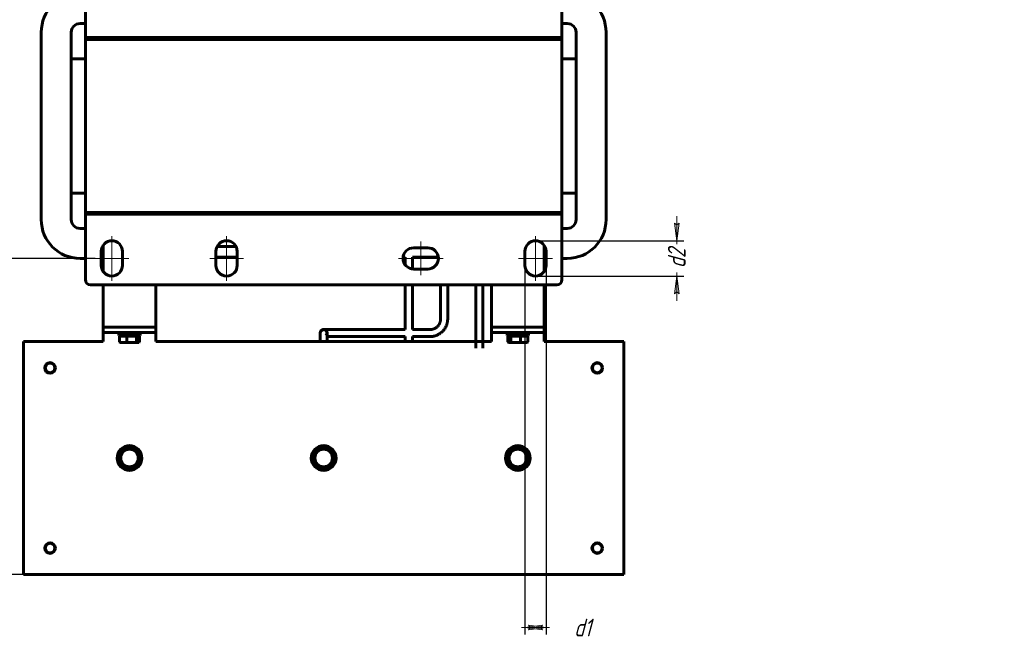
# Model space of a CAD drawing. Header units: millimetres. Extents: x 0 to 420, y 0 to 594.
# Tile 8 of 9: x 141 to 420, y 312 to 488. Entities that reach past the tile are written whole.
import ezdxf

# ---------------------------------------------------------------- set-up
doc = ezdxf.new("R2010")
doc.units = ezdxf.units.MM
for name, pattern in [('K5LT_AXLED', [19.5, 15, -1.5, 1.5, -1.5]), ('K5LT_BASIC', [0]), ('K5LT_THIN', [0])]:
    doc.linetypes.add(name, pattern=pattern)
doc.layers.add('Системный слой', color=7, linetype='Continuous')
doc.styles.add('KDIMTEXTSTYLE', font='GOST_AU.SHX', dxfattribs={"width": 0.96, "oblique": 15, "height": 5})
doc.dimstyles.new('KDIMSTYLE (0.50)', dxfattribs={"dimtxt": 5, "dimasz": 1, "dimexe": 2, "dimexo": 0, "dimgap": 1, "dimtad": 1, "dimlfac": 2, "dimtxsty": 'KDIMTEXTSTYLE', "dimsah": 1, "dimcen": 0, "dimdle": 1, "dimadec": 0, "dimazin": 0, "dimtfac": 0.667, "dimtmove": 0, "dimatfit": 3, "dimfxl": 1, "dimtvp": 1, "dimtolj": 1, "dimtzin": 0, "dimarcsym": 0})

# ---------------------------------------------------------------- blocks, each defined once
blk = doc.blocks.new('U26')
at = {"layer": 'Системный слой', "color": 150, "linetype": 'K5LT_BASIC', "lineweight": 60, "true_color": 0x0080ff}
for p, q in [((279.21, 399.12), (280.03, 399.12)), ((280.03, 399.12), (285.21, 399.12))]:
    blk.add_line(p, q, dxfattribs=at)
blk = doc.blocks.new('U27')
at = {"layer": 'Системный слой', "color": 150, "linetype": 'K5LT_BASIC', "lineweight": 60, "true_color": 0x0080ff}
for p, q in [((274.71, 401.42), (276.21, 401.42)), ((288.21, 401.42), (289.71, 401.42))]:
    blk.add_line(p, q, dxfattribs=at)
blk = doc.blocks.new('U28')
at = {"layer": 'Системный слой', "color": 150, "linetype": 'K5LT_BASIC', "lineweight": 60, "true_color": 0x0080ff}
for p, q in [((289.71, 417.26), (289.71, 424.58)), ((289.71, 401.42), (289.71, 413.42))]:
    blk.add_line(p, q, dxfattribs=at)
blk = doc.blocks.new('U29')
at = {"layer": 'Системный слой', "color": 150, "linetype": 'K5LT_BASIC', "lineweight": 60, "true_color": 0x0080ff}
for p, q in [((243.71, 483.42), (243.71, 482.92)), ((243.71, 433.92), (243.71, 433.42))]:
    blk.add_line(p, q, dxfattribs=at)
blk = doc.blocks.new('U30')
at = {"layer": 'Системный слой', "color": 150, "linetype": 'K5LT_BASIC', "lineweight": 60, "true_color": 0x0080ff}
for p, q in [((210.71, 482.92), (210.71, 483.42)), ((210.71, 433.42), (210.71, 433.92))]:
    blk.add_line(p, q, dxfattribs=at)
blk = doc.blocks.new('U31')
at = {"layer": 'Системный слой', "color": 150, "linetype": 'K5LT_BASIC', "lineweight": 60, "true_color": 0x0080ff}
for p, q in [((252.21, 483.42), (252.21, 482.92)), ((252.21, 433.92), (252.21, 433.42))]:
    blk.add_line(p, q, dxfattribs=at)
blk = doc.blocks.new('U32')
at = {"layer": 'Системный слой', "color": 150, "linetype": 'K5LT_BASIC', "lineweight": 60, "true_color": 0x0080ff}
for p, q in [((202.21, 482.92), (202.21, 483.42)), ((202.21, 433.42), (202.21, 433.92))]:
    blk.add_line(p, q, dxfattribs=at)
blk = doc.blocks.new('U33')
at = {"layer": 'Системный слой', "color": 150, "linetype": 'K5LT_BASIC', "lineweight": 60, "true_color": 0x0080ff}
for p, q in [((184.71, 433.42), (214.71, 433.42)), ((239.71, 433.42), (269.71, 433.42))]:
    blk.add_line(p, q, dxfattribs=at)
blk = doc.blocks.new('U34')
at = {"layer": 'Системный слой', "color": 150, "linetype": 'K5LT_BASIC', "lineweight": 60, "true_color": 0x0080ff}
for p, q in [((214.71, 483.42), (184.71, 483.42)), ((269.71, 483.42), (239.71, 483.42))]:
    blk.add_line(p, q, dxfattribs=at)
blk = doc.blocks.new('U36')
at = {"layer": 'Системный слой', "color": 150, "linetype": 'K5LT_BASIC', "lineweight": 60, "true_color": 0x0080ff}
for p, q in [((265.71, 482.92), (265.71, 483.42)), ((265.71, 433.42), (265.71, 433.92))]:
    blk.add_line(p, q, dxfattribs=at)
blk = doc.blocks.new('U37')
at = {"layer": 'Системный слой', "color": 150, "linetype": 'K5LT_BASIC', "lineweight": 60, "true_color": 0x0080ff}
for p, q in [((290.21, 420.92), (289.71, 420.92)), ((296.21, 420.92), (294.71, 420.92))]:
    blk.add_line(p, q, dxfattribs=at)
blk = doc.blocks.new('U38')
at = {"layer": 'Системный слой', "color": 150, "linetype": 'K5LT_BASIC', "lineweight": 60, "true_color": 0x0080ff}
for p, q in [((257.21, 482.92), (257.21, 483.42)), ((257.21, 433.42), (257.21, 433.92))]:
    blk.add_line(p, q, dxfattribs=at)
blk = doc.blocks.new('U39')
at = {"layer": 'Системный слой', "color": 150, "linetype": 'K5LT_BASIC', "lineweight": 60, "true_color": 0x0080ff}
for p, q in [((252.83, 433.42), (252.83, 433.92)), ((196.71, 421.26), (202.71, 421.26))]:
    blk.add_line(p, q, dxfattribs=at)
blk = doc.blocks.new('U40')
at = {"layer": 'Системный слой', "color": 150, "linetype": 'K5LT_BASIC', "lineweight": 60, "true_color": 0x0080ff}
for p, q in [((174.68, 397.13), (174.61, 397.12)), ((174.74, 397.14), (174.68, 397.13)), ((174.81, 397.16), (174.74, 397.14)), ((174.87, 397.19), (174.81, 397.16)), ((174.94, 397.22), (174.87, 397.19)), ((175.01, 397.26), (174.94, 397.22))]:
    blk.add_line(p, q, dxfattribs=at)
blk = doc.blocks.new('U41')
at = {"layer": 'Системный слой', "color": 150, "linetype": 'K5LT_BASIC', "lineweight": 60, "true_color": 0x0080ff}
for p, q in [((279.47, 397.22), (279.41, 397.26)), ((279.54, 397.19), (279.47, 397.22)), ((279.61, 397.16), (279.54, 397.19)), ((279.67, 397.14), (279.61, 397.16)), ((279.74, 397.13), (279.67, 397.14)), ((279.8, 397.12), (279.74, 397.13))]:
    blk.add_line(p, q, dxfattribs=at)
blk = doc.blocks.new('U42')
at = {"layer": 'Системный слой', "color": 150, "linetype": 'K5LT_BASIC', "lineweight": 60, "true_color": 0x0080ff}
for p, q in [((174.38, 399.12), (169.21, 399.12)), ((175.21, 399.12), (174.38, 399.12))]:
    blk.add_line(p, q, dxfattribs=at)
blk = doc.blocks.new('U43')
at = {"layer": 'Системный слой', "color": 150, "linetype": 'K5LT_BASIC', "lineweight": 60, "true_color": 0x0080ff}
for p, q in [((227.21, 400.78), (227.21, 400.78)), ((227.21, 400.78), (227.21, 400.78)), ((227.21, 400.78), (227.21, 400.78)), ((227.21, 400.78), (227.21, 400.78)), ((227.21, 400.78), (227.21, 400.78)), ((227.21, 400.78), (227.21, 400.78)), ((227.21, 400.78), (227.21, 400.78)), ((227.21, 400.78), (227.21, 400.78)), ((227.21, 400.78), (227.21, 400.78)), ((227.21, 400.78), (227.21, 400.78)), ((227.21, 400.78), (227.21, 400.78)), ((227.21, 400.78), (227.21, 400.78)), ((227.21, 400.78), (227.21, 400.78)), ((227.21, 400.78), (227.22, 400.78)), ((227.22, 400.78), (227.23, 400.78)), ((227.23, 400.78), (227.25, 400.78)), ((227.25, 400.78), (227.29, 400.78)), ((227.29, 400.78), (227.38, 400.76)), ((227.38, 400.76), (227.54, 400.72)), ((227.54, 400.72), (227.83, 400.55)), ((227.83, 400.55), (228.14, 400.13)), ((228.14, 400.13), (228.21, 399.78))]:
    blk.add_line(p, q, dxfattribs=at)
blk = doc.blocks.new('U44')
at = {"layer": 'Системный слой', "color": 150, "linetype": 'K5LT_BASIC', "lineweight": 60, "true_color": 0x0080ff}
for p, q in [((227.21, 400.78), (227.21, 400.78)), ((227.21, 400.78), (227.21, 400.78)), ((227.21, 400.78), (227.21, 400.78)), ((227.21, 400.78), (227.21, 400.78)), ((227.21, 400.78), (227.21, 400.78)), ((227.21, 400.78), (227.21, 400.78)), ((227.21, 400.78), (227.21, 400.78)), ((227.21, 400.78), (227.21, 400.78)), ((227.21, 400.78), (227.21, 400.78)), ((227.21, 400.78), (227.21, 400.78)), ((227.21, 400.78), (227.21, 400.78)), ((227.21, 400.78), (227.22, 400.78)), ((227.22, 400.78), (227.22, 400.78)), ((227.22, 400.78), (227.23, 400.78)), ((227.23, 400.78), (227.25, 400.78)), ((227.25, 400.78), (227.27, 400.78)), ((227.27, 400.78), (227.27, 400.78)), ((227.27, 400.78), (227.27, 400.78)), ((227.27, 400.78), (227.27, 400.78)), ((227.27, 400.78), (227.27, 400.78)), ((227.27, 400.78), (227.27, 400.78)), ((227.27, 400.78), (227.27, 400.78)), ((227.27, 400.78), (227.27, 400.78)), ((227.27, 400.78), (227.28, 400.78)), ((227.28, 400.78), (227.28, 400.78)), ((227.28, 400.78), (227.28, 400.78)), ((227.28, 400.78), (227.29, 400.78)), ((227.29, 400.78), (227.31, 400.77)), ((227.31, 400.77), (227.35, 400.77)), ((227.35, 400.77), (227.43, 400.75)), ((227.43, 400.75), (227.58, 400.7)), ((227.58, 400.7), (227.84, 400.53)), ((227.84, 400.53), (228.18, 400.01)), ((228.05, 399.26), (227.9, 399.08)), ((228.18, 400.01), (228.05, 399.26))]:
    blk.add_line(p, q, dxfattribs=at)
blk = doc.blocks.new('U45')
at = {"layer": 'Системный слой', "color": 150, "linetype": 'K5LT_BASIC', "lineweight": 60, "true_color": 0x0080ff}
for p, q in [((262.33, 413.23), (262.33, 413.42)), ((262.33, 409.7), (262.33, 413.23)), ((262.33, 407.93), (262.33, 409.7)), ((262.33, 407.05), (262.33, 407.93)), ((262.33, 406.61), (262.33, 407.05)), ((262.33, 406.39), (262.33, 406.61)), ((262.33, 406.28), (262.33, 406.39)), ((262.33, 406.22), (262.33, 406.28)), ((262.33, 406.2), (262.33, 406.22)), ((262.33, 405.96), (262.33, 406.2)), ((262.33, 405.84), (262.33, 405.96)), ((262.33, 405.78), (262.33, 405.84)), ((262.33, 405.75), (262.33, 405.78)), ((262.33, 405.74), (262.33, 405.75)), ((262.33, 405.73), (262.33, 405.74)), ((262.33, 405.67), (262.33, 405.73)), ((262.33, 405.49), (262.33, 405.67)), ((262.33, 405.39), (262.33, 405.49)), ((262.33, 405.35), (262.33, 405.39)), ((262.33, 405.32), (262.33, 405.35)), ((262.33, 405.31), (262.33, 405.32)), ((262.33, 405.3), (262.33, 405.31)), ((262.33, 405.29), (262.33, 405.3)), ((262.33, 405.3), (262.33, 405.3)), ((262.33, 405.3), (262.33, 405.3)), ((262.33, 405.28), (262.33, 405.29)), ((262.33, 405.25), (262.33, 405.28)), ((262.33, 405.28), (262.33, 405.28)), ((262.33, 405.28), (262.33, 405.28)), ((262.33, 405.21), (262.33, 405.25)), ((262.33, 405.18), (262.33, 405.21)), ((262.33, 405.17), (262.33, 405.18)), ((262.33, 405.16), (262.33, 405.17)), ((262.33, 405.13), (262.33, 405.16)), ((262.33, 404.93), (262.33, 405.13)), ((262.33, 404.83), (262.33, 404.93)), ((262.33, 404.78), (262.33, 404.83)), ((262.33, 404.75), (262.33, 404.78)), ((262.33, 404.74), (262.33, 404.75)), ((262.33, 404.67), (262.33, 404.74)), ((262.33, 404.74), (262.33, 404.74)), ((262.33, 404.47), (262.33, 404.67)), ((262.33, 404.33), (262.33, 404.47)), ((261.82, 401.59), (261.92, 401.8)), ((261.92, 401.8), (261.93, 401.81)), ((261.93, 401.81), (261.94, 401.83)), ((261.94, 401.83), (261.96, 401.88)), ((261.96, 401.88), (261.99, 401.97)), ((261.99, 401.97), (262.06, 402.15)), ((262.06, 402.15), (262.11, 402.31)), ((262.11, 402.32), (262.12, 402.34)), ((262.11, 402.31), (262.11, 402.32)), ((262.12, 402.34), (262.13, 402.39)), ((262.13, 402.39), (262.16, 402.48)), ((262.16, 402.48), (262.2, 402.66)), ((262.2, 402.66), (262.24, 402.88)), ((262.24, 402.88), (262.25, 402.89)), ((262.25, 402.92), (262.26, 402.97)), ((262.25, 402.89), (262.25, 402.92)), ((262.26, 402.97), (262.28, 403.07)), ((262.28, 403.07), (262.3, 403.27)), ((262.3, 403.27), (262.32, 403.53)), ((262.32, 403.54), (262.33, 403.55)), ((262.32, 403.53), (262.32, 403.54)), ((262.33, 404.26), (262.33, 404.33)), ((262.33, 404.22), (262.33, 404.26)), ((262.33, 404.21), (262.33, 404.22)), ((262.33, 404.2), (262.33, 404.21)), ((262.33, 404.13), (262.33, 404.2)), ((262.33, 403.97), (262.33, 404.13)), ((262.33, 403.89), (262.33, 403.97)), ((262.33, 403.84), (262.33, 403.89)), ((262.33, 403.82), (262.33, 403.84)), ((262.33, 403.67), (262.33, 403.82)), ((262.33, 403.59), (262.33, 403.67)), ((262.33, 403.55), (262.33, 403.59)), ((257.85, 398.81), (257.99, 398.83)), ((257.99, 398.83), (258.15, 398.85)), ((258.15, 398.85), (258.16, 398.86)), ((258.16, 398.86), (258.19, 398.86)), ((258.19, 398.86), (258.23, 398.87)), ((258.23, 398.87), (258.32, 398.88)), ((258.32, 398.88), (258.49, 398.92)), ((258.49, 398.92), (258.78, 399)), ((258.78, 399), (258.8, 399)), ((258.8, 399), (258.82, 399.01)), ((258.82, 399.01), (258.87, 399.03)), ((258.87, 399.03), (258.96, 399.06)), ((258.96, 399.06), (259.15, 399.12)), ((259.15, 399.12), (259.31, 399.19)), ((259.31, 399.19), (259.32, 399.2)), ((259.32, 399.2), (259.34, 399.2)), ((259.34, 399.2), (259.38, 399.22)), ((259.38, 399.22), (259.47, 399.26)), ((259.47, 399.26), (259.62, 399.34)), ((259.62, 399.34), (259.79, 399.43)), ((259.79, 399.43), (259.8, 399.43)), ((259.8, 399.43), (259.82, 399.45)), ((259.82, 399.45), (259.86, 399.47)), ((259.86, 399.47), (259.95, 399.52)), ((259.95, 399.52), (260.11, 399.63)), ((260.11, 399.63), (260.34, 399.79)), ((260.34, 399.79), (260.35, 399.79)), ((260.35, 399.79), (260.37, 399.81)), ((260.37, 399.81), (260.41, 399.84)), ((260.41, 399.84), (260.49, 399.91)), ((260.49, 399.91), (260.66, 400.05)), ((260.66, 400.05), (260.83, 400.21)), ((260.83, 400.21), (260.84, 400.22)), ((260.84, 400.22), (260.86, 400.24)), ((260.86, 400.24), (260.9, 400.28)), ((260.9, 400.28), (260.97, 400.35)), ((260.97, 400.35), (261.11, 400.51)), ((261.11, 400.51), (261.26, 400.69)), ((261.26, 400.69), (261.27, 400.7)), ((261.27, 400.7), (261.29, 400.72)), ((261.29, 400.72), (261.32, 400.76)), ((261.32, 400.76), (261.38, 400.85)), ((261.38, 400.85), (261.5, 401.02)), ((261.5, 401.02), (261.63, 401.22)), ((261.63, 401.22), (261.64, 401.24)), ((261.64, 401.24), (261.65, 401.26)), ((261.65, 401.26), (261.68, 401.3)), ((261.68, 401.3), (261.73, 401.4)), ((261.73, 401.4), (261.82, 401.59)), ((228.21, 398.78), (250.33, 398.78)), ((252.33, 398.78), (252.35, 398.78)), ((252.35, 398.78), (252.35, 398.78)), ((252.35, 398.78), (252.36, 398.78)), ((252.36, 398.78), (252.37, 398.78)), ((252.37, 398.78), (252.4, 398.78)), ((252.4, 398.78), (252.43, 398.78)), ((252.43, 398.78), (252.48, 398.78)), ((252.48, 398.78), (252.58, 398.78)), ((252.58, 398.78), (252.79, 398.78)), ((252.79, 398.78), (253.22, 398.78)), ((253.22, 398.78), (253.24, 398.78)), ((253.24, 398.78), (254.12, 398.78)), ((254.12, 398.78), (254.8, 398.78)), ((254.8, 398.78), (255.43, 398.78)), ((255.43, 398.78), (255.49, 398.78)), ((255.49, 398.78), (255.5, 398.78)), ((255.5, 398.78), (255.52, 398.78)), ((255.52, 398.78), (255.55, 398.78)), ((255.55, 398.78), (255.62, 398.78)), ((255.62, 398.78), (255.64, 398.78)), ((255.64, 398.78), (255.65, 398.78)), ((255.65, 398.78), (255.65, 398.78)), ((255.65, 398.78), (255.66, 398.78)), ((255.66, 398.78), (255.68, 398.78)), ((255.68, 398.78), (255.68, 398.78)), ((255.68, 398.78), (255.69, 398.78)), ((255.69, 398.78), (255.69, 398.78)), ((255.69, 398.78), (255.7, 398.78)), ((255.7, 398.78), (255.71, 398.78)), ((255.71, 398.78), (255.72, 398.78)), ((255.72, 398.78), (255.72, 398.78)), ((255.72, 398.78), (255.72, 398.78)), ((255.72, 398.78), (255.73, 398.78)), ((255.73, 398.78), (255.74, 398.78)), ((255.74, 398.78), (255.75, 398.78)), ((255.75, 398.78), (255.75, 398.78)), ((255.75, 398.78), (255.76, 398.78)), ((255.76, 398.78), (255.77, 398.78)), ((255.77, 398.78), (255.78, 398.78)), ((255.78, 398.78), (255.81, 398.78)), ((255.81, 398.78), (255.82, 398.78)), ((255.82, 398.78), (255.83, 398.78)), ((255.83, 398.78), (255.83, 398.78)), ((255.83, 398.78), (255.84, 398.78)), ((255.84, 398.78), (255.86, 398.78)), ((255.86, 398.78), (255.9, 398.78)), ((255.9, 398.78), (255.96, 398.78)), ((255.96, 398.78), (255.97, 398.78)), ((255.97, 398.78), (255.98, 398.78)), ((255.98, 398.78), (255.99, 398.78)), ((255.99, 398.78), (256.03, 398.78)), ((256.03, 398.78), (256.1, 398.78)), ((256.1, 398.78), (256.23, 398.78)), ((256.23, 398.78), (256.24, 398.78)), ((256.24, 398.78), (256.26, 398.78)), ((256.26, 398.78), (256.29, 398.78)), ((256.29, 398.78), (256.36, 398.78)), ((256.36, 398.78), (256.49, 398.78)), ((256.49, 398.78), (256.59, 398.78)), ((256.59, 398.78), (256.71, 398.78)), ((256.71, 398.78), (256.77, 398.78)), ((256.77, 398.78), (256.86, 398.78)), ((256.86, 398.78), (257.01, 398.78)), ((257.01, 398.78), (257.24, 398.78)), ((257.24, 398.78), (257.34, 398.78)), ((257.34, 398.78), (257.35, 398.78)), ((257.35, 398.78), (257.37, 398.78)), ((257.37, 398.78), (257.41, 398.78)), ((257.41, 398.78), (257.49, 398.78)), ((257.49, 398.78), (257.66, 398.79)), ((257.66, 398.79), (257.72, 398.8)), ((257.72, 398.8), (257.73, 398.8)), ((257.73, 398.8), (257.75, 398.8)), ((257.75, 398.8), (257.78, 398.8)), ((257.78, 398.8), (257.85, 398.81))]:
    blk.add_line(p, q, dxfattribs=at)
blk = doc.blocks.new('U46')
at = {"layer": 'Системный слой', "color": 150, "linetype": 'K5LT_BASIC', "lineweight": 60, "true_color": 0x0080ff}
for p, q in [((226.41, 400.36), (226.21, 399.89)), ((226.21, 399.89), (226.21, 399.78)), ((226.74, 400.65), (226.41, 400.36)), ((226.94, 400.74), (226.74, 400.65)), ((227.04, 400.77), (226.94, 400.74)), ((227.1, 400.77), (227.04, 400.77)), ((227.15, 400.78), (227.1, 400.77)), ((227.18, 400.78), (227.15, 400.78)), ((227.19, 400.78), (227.18, 400.78)), ((227.2, 400.78), (227.19, 400.78)), ((227.21, 400.78), (227.2, 400.78)), ((227.2, 400.78), (227.2, 400.78)), ((227.2, 400.78), (227.2, 400.78)), ((227.2, 400.78), (227.2, 400.78)), ((227.2, 400.78), (227.2, 400.78)), ((227.2, 400.78), (227.2, 400.78)), ((227.2, 400.78), (227.2, 400.78)), ((227.2, 400.78), (227.2, 400.78)), ((227.2, 400.78), (227.2, 400.78)), ((227.2, 400.78), (227.2, 400.78)), ((227.2, 400.78), (227.2, 400.78)), ((227.21, 400.78), (227.21, 400.78)), ((227.21, 400.78), (227.21, 400.78)), ((227.21, 400.78), (227.21, 400.78))]:
    blk.add_line(p, q, dxfattribs=at)
blk = doc.blocks.new('U47')
at = {"layer": 'Системный слой', "color": 150, "linetype": 'K5LT_BASIC', "lineweight": 60, "true_color": 0x0080ff}
for p, q in [((226.22, 399.95), (226.21, 399.8)), ((226.21, 399.8), (226.21, 399.78)), ((226.24, 400.02), (226.22, 399.95)), ((226.25, 400.05), (226.24, 400.02)), ((226.26, 400.07), (226.25, 400.05)), ((226.28, 400.13), (226.26, 400.09)), ((226.26, 400.09), (226.26, 400.09)), ((226.26, 400.09), (226.26, 400.09)), ((226.26, 400.09), (226.26, 400.09)), ((226.26, 400.09), (226.26, 400.09)), ((226.26, 400.09), (226.26, 400.09)), ((226.26, 400.09), (226.26, 400.09)), ((226.26, 400.09), (226.26, 400.09)), ((226.26, 400.09), (226.26, 400.08)), ((226.26, 400.08), (226.26, 400.08)), ((226.26, 400.08), (226.26, 400.08)), ((226.26, 400.08), (226.26, 400.08)), ((226.26, 400.08), (226.26, 400.08)), ((226.26, 400.08), (226.26, 400.07)), ((226.59, 400.55), (226.28, 400.13)), ((226.87, 400.72), (226.59, 400.55)), ((227.04, 400.76), (226.87, 400.72)), ((227.12, 400.78), (227.04, 400.76)), ((227.16, 400.78), (227.12, 400.78)), ((227.18, 400.78), (227.16, 400.78)), ((227.19, 400.78), (227.18, 400.78)), ((227.2, 400.78), (227.19, 400.78)), ((227.21, 400.78), (227.2, 400.78)), ((227.2, 400.78), (227.2, 400.78)), ((227.2, 400.78), (227.2, 400.78)), ((227.2, 400.78), (227.2, 400.78)), ((227.2, 400.78), (227.2, 400.78)), ((227.2, 400.78), (227.2, 400.78)), ((227.2, 400.78), (227.2, 400.78)), ((227.2, 400.78), (227.2, 400.78)), ((227.2, 400.78), (227.2, 400.78)), ((227.2, 400.78), (227.2, 400.78)), ((227.21, 400.78), (227.21, 400.78)), ((227.21, 400.78), (227.21, 400.78)), ((227.21, 400.78), (227.21, 400.78))]:
    blk.add_line(p, q, dxfattribs=at)
blk = doc.blocks.new('U48')
at = {"layer": 'Системный слой', "color": 150, "linetype": 'K5LT_BASIC', "lineweight": 60, "true_color": 0x0080ff}
for p, q in [((260.33, 410.45), (260.33, 413.42)), ((260.33, 407.86), (260.33, 410.45)), ((260.33, 406.57), (260.33, 407.86)), ((260.33, 405.93), (260.33, 406.57)), ((260.33, 405.61), (260.33, 405.93)), ((260.33, 405.45), (260.33, 405.61)), ((260.33, 405.37), (260.33, 405.45)), ((260.33, 405.33), (260.33, 405.37)), ((260.33, 405.31), (260.33, 405.33)), ((260.33, 405.3), (260.33, 405.31)), ((260.33, 405.29), (260.33, 405.3)), ((260.33, 405.3), (260.33, 405.3)), ((260.33, 405.28), (260.33, 405.29)), ((260.33, 405.23), (260.33, 405.28)), ((260.33, 405.28), (260.33, 405.28)), ((260.33, 405.28), (260.33, 405.28)), ((260.33, 405.19), (260.33, 405.23)), ((260.33, 405.17), (260.33, 405.19)), ((260.33, 405.16), (260.33, 405.17)), ((260.33, 405.15), (260.33, 405.16)), ((260.33, 405.1), (260.33, 405.15)), ((260.33, 405.15), (260.33, 405.15)), ((260.33, 405.06), (260.33, 405.1)), ((260.33, 405.05), (260.33, 405.06)), ((260.33, 405.04), (260.33, 405.05)), ((260.33, 404.98), (260.33, 405.04)), ((260.33, 404.91), (260.33, 404.98)), ((260.33, 404.8), (260.33, 404.91)), ((260.33, 404.72), (260.33, 404.8)), ((260.33, 404.66), (260.33, 404.72)), ((260.33, 404.53), (260.33, 404.66)), ((260.33, 404.44), (260.33, 404.53)), ((260.33, 404.4), (260.33, 404.44)), ((259.4, 401.61), (259.42, 401.63)), ((259.42, 401.63), (259.47, 401.67)), ((259.47, 401.67), (259.56, 401.77)), ((259.56, 401.77), (259.65, 401.87)), ((259.65, 401.88), (259.66, 401.89)), ((259.65, 401.87), (259.65, 401.88)), ((259.66, 401.89), (259.68, 401.92)), ((259.68, 401.92), (259.72, 401.97)), ((259.72, 401.97), (259.8, 402.07)), ((259.8, 402.07), (259.87, 402.19)), ((259.87, 402.19), (259.88, 402.2)), ((259.88, 402.2), (259.89, 402.21)), ((259.89, 402.21), (259.9, 402.24)), ((259.9, 402.24), (259.94, 402.29)), ((259.94, 402.29), (260, 402.41)), ((260, 402.41), (260.06, 402.54)), ((260.06, 402.54), (260.07, 402.56)), ((260.06, 402.54), (260.06, 402.54)), ((260.07, 402.56), (260.08, 402.59)), ((260.08, 402.59), (260.11, 402.64)), ((260.11, 402.64), (260.15, 402.76)), ((260.15, 402.76), (260.2, 402.88)), ((260.2, 402.9), (260.21, 402.92)), ((260.2, 402.89), (260.2, 402.9)), ((260.2, 402.88), (260.2, 402.89)), ((260.21, 402.92), (260.22, 402.97)), ((260.22, 402.97), (260.25, 403.07)), ((260.25, 403.07), (260.27, 403.14)), ((260.27, 403.16), (260.28, 403.18)), ((260.27, 403.15), (260.27, 403.16)), ((260.27, 403.14), (260.27, 403.15)), ((260.28, 403.18), (260.29, 403.23)), ((260.29, 403.23), (260.3, 403.32)), ((260.3, 403.32), (260.32, 403.44)), ((260.32, 403.53), (260.33, 403.63)), ((260.32, 403.48), (260.32, 403.53)), ((260.32, 403.46), (260.32, 403.48)), ((260.32, 403.45), (260.32, 403.46)), ((260.32, 403.44), (260.32, 403.45)), ((260.33, 404.37), (260.33, 404.4)), ((260.33, 404.36), (260.33, 404.37)), ((260.33, 404.34), (260.33, 404.36)), ((260.33, 404.21), (260.33, 404.34)), ((260.33, 404.1), (260.33, 404.21)), ((260.33, 403.97), (260.33, 404.1)), ((260.33, 403.9), (260.33, 403.97)), ((260.33, 403.87), (260.33, 403.9)), ((260.33, 403.8), (260.33, 403.87)), ((260.33, 403.76), (260.33, 403.8)), ((260.33, 403.73), (260.33, 403.76)), ((260.33, 403.72), (260.33, 403.73)), ((260.33, 403.63), (260.33, 403.72)), ((260.33, 403.72), (260.33, 403.72)), ((227.21, 400.78), (227.21, 400.78)), ((227.21, 400.78), (250.33, 400.78)), ((252.33, 400.78), (255.6, 400.78)), ((255.6, 400.78), (255.6, 400.78)), ((255.6, 400.78), (255.61, 400.78)), ((255.61, 400.78), (255.63, 400.78)), ((255.63, 400.78), (255.67, 400.78)), ((255.67, 400.78), (255.69, 400.78)), ((255.69, 400.78), (255.69, 400.78)), ((255.69, 400.78), (255.7, 400.78)), ((255.7, 400.78), (255.7, 400.78)), ((255.7, 400.78), (255.71, 400.78)), ((255.71, 400.78), (255.71, 400.78)), ((255.71, 400.78), (255.72, 400.78)), ((255.72, 400.78), (255.73, 400.78)), ((255.73, 400.78), (255.73, 400.78)), ((255.73, 400.78), (255.73, 400.78)), ((255.73, 400.78), (255.74, 400.78)), ((255.74, 400.78), (255.76, 400.78)), ((255.76, 400.78), (255.77, 400.78)), ((255.77, 400.78), (255.77, 400.78)), ((255.77, 400.78), (255.77, 400.78)), ((255.77, 400.78), (255.78, 400.78)), ((255.78, 400.78), (255.79, 400.78)), ((255.79, 400.78), (255.82, 400.78)), ((255.82, 400.78), (255.86, 400.78)), ((255.86, 400.78), (255.86, 400.78)), ((255.86, 400.78), (255.86, 400.78)), ((255.86, 400.78), (255.88, 400.78)), ((255.88, 400.78), (255.9, 400.78)), ((255.9, 400.78), (255.95, 400.78)), ((255.95, 400.78), (256.03, 400.78)), ((256.03, 400.78), (256.04, 400.78)), ((256.04, 400.78), (256.05, 400.78)), ((256.05, 400.78), (256.07, 400.78)), ((256.07, 400.78), (256.12, 400.78)), ((256.12, 400.78), (256.21, 400.78)), ((256.21, 400.78), (256.4, 400.78)), ((256.4, 400.78), (256.41, 400.78)), ((256.41, 400.78), (256.44, 400.78)), ((256.44, 400.78), (256.48, 400.78)), ((256.48, 400.78), (256.56, 400.78)), ((256.56, 400.78), (256.66, 400.78)), ((256.66, 400.78), (256.77, 400.78)), ((256.77, 400.78), (256.85, 400.78)), ((256.85, 400.78), (256.98, 400.78)), ((256.98, 400.78), (257.12, 400.78)), ((257.12, 400.78), (257.13, 400.78)), ((257.13, 400.78), (257.15, 400.78)), ((257.15, 400.78), (257.19, 400.78)), ((257.19, 400.78), (257.28, 400.78)), ((257.28, 400.78), (257.43, 400.78)), ((257.43, 400.78), (257.49, 400.78)), ((257.49, 400.78), (257.51, 400.79)), ((257.49, 400.78), (257.49, 400.78)), ((257.51, 400.79), (257.53, 400.79)), ((257.53, 400.79), (257.58, 400.79)), ((257.58, 400.79), (257.68, 400.8)), ((257.68, 400.8), (257.75, 400.81)), ((257.75, 400.81), (257.75, 400.81)), ((257.75, 400.81), (257.77, 400.81)), ((257.77, 400.81), (257.79, 400.81)), ((257.79, 400.81), (257.83, 400.82)), ((257.83, 400.82), (257.92, 400.83)), ((257.92, 400.83), (258.02, 400.86)), ((258.02, 400.86), (258.03, 400.86)), ((258.03, 400.86), (258.04, 400.86)), ((258.04, 400.86), (258.06, 400.87)), ((258.06, 400.87), (258.11, 400.88)), ((258.11, 400.88), (258.2, 400.91)), ((258.2, 400.91), (258.31, 400.94)), ((258.31, 400.94), (258.32, 400.95)), ((258.31, 400.94), (258.31, 400.94)), ((258.32, 400.95), (258.34, 400.96)), ((258.34, 400.96), (258.38, 400.97)), ((258.38, 400.97), (258.46, 401)), ((258.46, 401), (258.5, 401.02)), ((258.5, 401.02), (258.5, 401.02)), ((258.5, 401.02), (258.51, 401.02)), ((258.51, 401.02), (258.53, 401.03)), ((258.53, 401.03), (258.57, 401.05)), ((258.57, 401.05), (258.65, 401.09)), ((258.65, 401.09), (258.79, 401.16)), ((258.79, 401.16), (258.8, 401.17)), ((258.79, 401.16), (258.79, 401.16)), ((258.8, 401.17), (258.83, 401.18)), ((258.83, 401.18), (258.88, 401.21)), ((258.88, 401.21), (258.97, 401.27)), ((258.97, 401.27), (259.08, 401.34)), ((259.08, 401.34), (259.09, 401.35)), ((259.09, 401.35), (259.1, 401.36)), ((259.1, 401.36), (259.12, 401.37)), ((259.12, 401.37), (259.17, 401.41)), ((259.17, 401.41), (259.27, 401.49)), ((259.27, 401.49), (259.38, 401.59)), ((259.38, 401.59), (259.39, 401.6)), ((259.39, 401.6), (259.4, 401.61))]:
    blk.add_line(p, q, dxfattribs=at)
blk = doc.blocks.new('U49')
at = {"layer": 'Системный слой', "color": 150, "linetype": 'K5LT_BASIC', "lineweight": 60, "true_color": 0x0080ff}
for p, q in [((164.71, 401.42), (166.21, 401.42)), ((178.21, 401.42), (179.71, 401.42))]:
    blk.add_line(p, q, dxfattribs=at)
blk = doc.blocks.new('U50')
at = {"layer": 'Системный слой', "color": 150, "linetype": 'K5LT_BASIC', "lineweight": 60, "true_color": 0x0080ff}
for p, q in [((164.71, 417.26), (164.71, 424.58)), ((164.71, 401.42), (164.71, 413.42))]:
    blk.add_line(p, q, dxfattribs=at)
blk = doc.blocks.new('U51')
at = {"layer": 'Системный слой', "color": 150, "linetype": 'K5LT_BASIC', "lineweight": 60, "true_color": 0x0080ff}
for p, q in [((249.73, 421.26), (250.33, 421.26)), ((252.33, 421.26), (254.76, 421.26)), ((254.76, 421.26), (257.11, 421.26)), ((257.11, 421.26), (257.41, 421.26)), ((257.41, 421.26), (257.42, 421.26)), ((257.42, 421.26), (257.42, 421.26)), ((257.42, 421.26), (257.43, 421.26)), ((257.43, 421.26), (257.43, 421.26)), ((257.43, 421.26), (257.44, 421.26)), ((257.44, 421.26), (257.45, 421.26)), ((257.45, 421.26), (257.45, 421.26)), ((257.45, 421.26), (257.45, 421.26)), ((257.45, 421.26), (257.45, 421.26)), ((257.45, 421.26), (257.46, 421.26)), ((257.46, 421.26), (257.47, 421.26)), ((257.47, 421.26), (257.47, 421.26)), ((257.47, 421.26), (257.47, 421.26)), ((257.47, 421.26), (257.47, 421.26)), ((257.47, 421.26), (257.48, 421.26)), ((257.48, 421.26), (257.49, 421.26)), ((257.49, 421.26), (257.5, 421.26)), ((257.5, 421.26), (257.51, 421.26)), ((257.51, 421.26), (257.51, 421.26)), ((257.51, 421.26), (257.51, 421.26)), ((257.51, 421.26), (257.52, 421.26)), ((257.52, 421.26), (257.55, 421.26)), ((257.55, 421.26), (257.58, 421.26)), ((257.58, 421.26), (257.58, 421.26)), ((257.58, 421.26), (257.59, 421.26)), ((257.59, 421.26), (257.6, 421.26)), ((257.6, 421.26), (257.62, 421.26)), ((257.62, 421.26), (257.66, 421.26)), ((257.66, 421.26), (257.7, 421.26)), ((257.7, 421.26), (257.73, 421.26)), ((257.73, 421.26), (257.75, 421.26)), ((257.75, 421.26), (257.79, 421.26)), ((257.79, 421.26), (257.81, 421.26)), ((257.81, 421.26), (257.85, 421.26)), ((257.85, 421.26), (257.9, 421.26)), ((257.9, 421.26), (257.98, 421.26)), ((257.98, 421.26), (258.02, 421.26)), ((258.02, 421.26), (258.03, 421.26)), ((258.03, 421.26), (258.04, 421.26)), ((258.04, 421.26), (258.06, 421.26)), ((258.06, 421.26), (258.1, 421.26)), ((258.1, 421.26), (258.2, 421.26)), ((258.2, 421.26), (258.25, 421.26)), ((258.25, 421.26), (258.25, 421.26)), ((258.25, 421.26), (258.26, 421.26)), ((258.26, 421.26), (258.28, 421.26)), ((258.28, 421.26), (258.32, 421.26)), ((258.32, 421.26), (258.39, 421.26)), ((258.39, 421.26), (258.45, 421.26)), ((258.45, 421.26), (258.46, 421.27)), ((258.45, 421.26), (258.45, 421.26)), ((258.46, 421.27), (258.48, 421.27)), ((258.48, 421.27), (258.52, 421.27)), ((258.52, 421.27), (258.59, 421.27)), ((258.59, 421.27), (258.69, 421.28)), ((258.69, 421.28), (258.69, 421.28)), ((258.69, 421.28), (258.71, 421.28)), ((258.71, 421.28), (258.73, 421.28)), ((258.73, 421.28), (258.79, 421.29)), ((258.79, 421.29), (258.89, 421.3)), ((258.89, 421.3), (259.08, 421.33)), ((259.08, 421.33), (259.09, 421.33)), ((259.09, 421.33), (259.11, 421.34)), ((259.11, 421.34), (259.14, 421.34)), ((259.14, 421.34), (259.22, 421.36)), ((259.22, 421.36), (259.37, 421.39)), ((259.37, 421.39), (259.58, 421.44)), ((259.58, 421.44), (259.59, 421.45)), ((259.59, 421.45), (259.6, 421.45)), ((259.6, 421.45), (259.6, 421.45)), ((259.6, 421.45), (259.6, 421.45)), ((259.6, 421.45), (259.61, 421.45)), ((259.61, 421.45), (259.61, 421.45)), ((259.61, 421.45), (259.61, 421.45)), ((259.61, 421.45), (259.61, 421.45)), ((259.61, 421.45), (259.62, 421.45)), ((259.62, 421.45), (259.63, 421.46)), ((259.63, 421.46), (259.64, 421.46)), ((259.64, 421.46), (259.65, 421.46)), ((259.65, 421.46), (259.66, 421.47))]:
    blk.add_line(p, q, dxfattribs=at)
blk = doc.blocks.new('U52')
at = {"layer": 'Системный слой', "color": 150, "linetype": 'K5LT_BASIC', "lineweight": 60, "true_color": 0x0080ff}
for p, q in [((250.33, 419.09), (250.33, 421.26)), ((250.33, 400.78), (250.33, 413.42)), ((250.33, 397.42), (250.33, 398.78))]:
    blk.add_line(p, q, dxfattribs=at)
blk = doc.blocks.new('U53')
at = {"layer": 'Системный слой', "color": 150, "linetype": 'K5LT_BASIC', "lineweight": 60, "true_color": 0x0080ff}
for p, q in [((252.33, 417.94), (252.33, 421.26)), ((252.33, 400.78), (252.33, 413.42)), ((252.33, 397.42), (252.33, 398.78))]:
    blk.add_line(p, q, dxfattribs=at)
blk = doc.blocks.new('U55')
at = {"layer": 'Системный слой', "color": 150, "linetype": 'K5LT_BASIC', "lineweight": 60, "true_color": 0x0080ff}
for p, q in [((188.71, 483.42), (188.71, 482.92)), ((188.71, 433.92), (188.71, 433.42))]:
    blk.add_line(p, q, dxfattribs=at)
blk = doc.blocks.new('U56')
at = {"layer": 'Системный слой', "color": 150, "linetype": 'K5LT_BASIC', "lineweight": 60, "true_color": 0x0080ff}
for p, q in [((197.21, 483.42), (197.21, 482.92)), ((197.21, 433.92), (197.21, 433.42))]:
    blk.add_line(p, q, dxfattribs=at)
blk = doc.blocks.new('U57')
at = {"layer": 'Системный слой', "color": 150, "linetype": 'K5LT_BASIC', "lineweight": 60, "true_color": 0x0080ff}
for p, q in [((159.71, 420.92), (158.21, 420.92)), ((164.71, 420.92), (164.21, 420.92))]:
    blk.add_line(p, q, dxfattribs=at)
blk = doc.blocks.new('KDIMARROW_01')
at = {"layer": 'Системный слой'}
blk.add_hatch(color=0, dxfattribs=at).paths.add_polyline_path([(0, 0), (-5, 0.66), (-4.5, 0), (-5, -0.66)])
at = {"layer": 'Системный слой', "color": 0, "linetype": 'K5LT_THIN', "lineweight": 18}
for p, q in [((-4.5, 0), (-5, 0.66)), ((-5, 0.66), (0, 0)), ((0, 0), (-5, -0.66)), ((-5, -0.66), (-4.5, 0)), ((0, 0), (-1, 0))]:
    blk.add_line(p, q, dxfattribs=at)
blk = doc.blocks.new('KDIMARROW_02')
at = {"layer": 'Системный слой'}
blk.add_hatch(color=0, dxfattribs=at).paths.add_polyline_path([(4.5, 0), (5, 0.66), (0, 0), (5, -0.66)])
at = {"layer": 'Системный слой', "color": 0, "linetype": 'K5LT_THIN', "lineweight": 18}
for p, q in [((0, 0), (-1, 0)), ((5, 0.66), (0, 0)), ((0, 0), (5, -0.66)), ((0, 0), (7, 0)), ((4.5, 0), (5, 0.66)), ((5, -0.66), (4.5, 0))]:
    blk.add_line(p, q, dxfattribs=at)

msp = doc.modelspace()

# ---------------------------------------------------------------- linework, layer by layer
at = {"layer": 'Системный слой', "color": 150, "linetype": 'K5LT_BASIC', "lineweight": 60, "true_color": 0x0080ff}
for p, q in [((159.7067, 484.9214), (159.7067, 501.9214)), ((294.7067, 484.9214), (294.7067, 501.9214)), ((158.2067, 487.4214), (159.7067, 487.4214)), ((294.7067, 487.4214), (296.2067, 487.4214)), ((147.2067, 431.9214), (147.2067, 484.9214)), ((155.7067, 431.9214), (155.7067, 484.9214)), ((159.7067, 483.4214), (159.7067, 484.9214)), ((159.7067, 483.4214), (184.7067, 483.4214)), ((159.7067, 483.4214), (159.7067, 482.9214)), ((159.7067, 482.9214), (184.7067, 482.9214)), ((159.7067, 482.9214), (294.7067, 482.9214)), ((159.7067, 482.9214), (159.7067, 433.9214)), ((184.7067, 483.4214), (184.7067, 482.9214)), ((214.7067, 483.4214), (239.7067, 483.4214)), ((214.7067, 483.4214), (214.7067, 482.9214)), ((214.7067, 482.9214), (239.7067, 482.9214)), ((239.7067, 483.4214), (239.7067, 482.9214)), ((269.7067, 483.4214), (294.7067, 483.4214)), ((269.7067, 483.4214), (269.7067, 482.9214)), ((269.7067, 482.9214), (294.7067, 482.9214)), ((294.7067, 484.9214), (294.7067, 483.4214)), ((294.7067, 483.4214), (294.7067, 482.9214)), ((294.7067, 482.9214), (294.7067, 433.9214)), ((298.7067, 484.9214), (298.7067, 431.9214)), ((307.2067, 484.9214), (307.2067, 431.9214)), ((159.7067, 477.4214), (155.7067, 477.4214)), ((294.7067, 477.4214), (298.7067, 477.4214)), ((159.7067, 439.4214), (155.7067, 439.4214)), ((298.7067, 439.4214), (294.7067, 439.4214)), ((159.7067, 433.9214), (294.7067, 433.9214)), ((159.7067, 433.9214), (184.7067, 433.9214)), ((159.7067, 433.9214), (159.7067, 433.4214)), ((159.7067, 431.9214), (159.7067, 433.4214)), ((159.7067, 433.4214), (184.7067, 433.4214)), ((184.7067, 433.9214), (184.7067, 433.4214)), ((214.7067, 433.9214), (239.7067, 433.9214)), ((214.7067, 433.9214), (214.7067, 433.4214)), ((214.7067, 433.4214), (239.7067, 433.4214)), ((239.7067, 433.9214), (239.7067, 433.4214)), ((269.7067, 433.9214), (294.7067, 433.9214)), ((269.7067, 433.9214), (269.7067, 433.4214)), ((269.7067, 433.4214), (294.7067, 433.4214)), ((294.7067, 433.9214), (294.7067, 433.4214)), ((294.7067, 433.4214), (294.7067, 431.9214)), ((147.2067, 431.4214), (147.2067, 431.9214)), ((147.2181, 431.4214), (147.2067, 431.4214)), ((159.7067, 431.9214), (159.7067, 414.9214)), ((294.7067, 431.9214), (294.7067, 414.9214)), ((159.7067, 429.4214), (158.2067, 429.4214)), ((296.2067, 429.4214), (294.7067, 429.4214)), ((197.0232, 424.2626), (202.3902, 424.2626)), ((164.2067, 418.9214), (164.2067, 422.9214)), ((170.2067, 422.9214), (170.2067, 418.9214)), ((196.7067, 418.9214), (196.7067, 422.9214)), ((202.7067, 422.9214), (202.7067, 418.9214)), ((252.7067, 423.9214), (256.7067, 423.9214)), ((284.2067, 418.9214), (284.2067, 422.9214)), ((290.2067, 422.9214), (290.2067, 418.9214)), ((256.7067, 417.9214), (252.7067, 417.9214)), ((293.2067, 413.4214), (161.2067, 413.4214)), ((179.7067, 401.4214), (179.7067, 413.4214)), ((270.3317, 395.5289), (270.3317, 413.4214)), ((272.3317, 395.5289), (272.3317, 413.4214)), ((274.7067, 401.4214), (274.7067, 413.4214)), ((164.7067, 399.9214), (164.7067, 401.4214)), ((164.7067, 398.4214), (164.7067, 399.9214)), ((166.2067, 399.9214), (164.7067, 399.9214)), ((166.1658, 401.4214), (166.2067, 401.4214)), ((178.2067, 401.4214), (166.2067, 401.4214)), ((178.2067, 399.9214), (166.2067, 399.9214)), ((169.2067, 399.9214), (169.2067, 399.1214)), ((169.4078, 398.8714), (171.4194, 398.8714)), ((169.4078, 398.8714), (169.4078, 397.2622)), ((170.0217, 399.1214), (169.7717, 398.8714)), ((171.4194, 398.8714), (174.2183, 398.8714)), ((171.4194, 398.8714), (171.4194, 397.2622)), ((174.2183, 398.8714), (174.2183, 397.2622)), ((174.2183, 398.8714), (175.0056, 398.8714)), ((174.3917, 399.1214), (174.6417, 398.8714)), ((175.0056, 398.8714), (175.0056, 397.2622)), ((175.2067, 399.9214), (175.2067, 399.1214)), ((178.2067, 401.4214), (178.2476, 401.4214)), ((179.7067, 399.9214), (178.2067, 399.9214)), ((179.7067, 401.4214), (179.7067, 399.9214)), ((179.7067, 399.9214), (179.7067, 398.4214)), ((226.2067, 397.4214), (226.2067, 399.7813)), ((227.2067, 400.7813), (227.2067, 400.7813)), ((228.2067, 399.7813), (228.2067, 399.7814)), ((228.2067, 399.7813), (228.2067, 399.7813)), ((228.2067, 397.4214), (228.2067, 399.7813)), ((274.7067, 399.9214), (274.7067, 401.4214)), ((276.2067, 399.9214), (274.7067, 399.9214)), ((274.7067, 398.4214), (274.7067, 399.9214)), ((276.1658, 401.4214), (276.2067, 401.4214)), ((288.2067, 401.4214), (276.2067, 401.4214)), ((288.2067, 399.9214), (276.2067, 399.9214)), ((279.2067, 399.1214), (279.2067, 399.9214)), ((279.4078, 398.8714), (280.1951, 398.8714)), ((279.4078, 398.8714), (279.4078, 397.2622)), ((280.0217, 399.1214), (279.7717, 398.8714)), ((280.1951, 398.8714), (280.1951, 397.2622)), ((280.1951, 398.8714), (282.994, 398.8714)), ((282.994, 398.8714), (282.994, 397.2622)), ((282.994, 398.8714), (285.0056, 398.8714)), ((284.3917, 399.1214), (284.6417, 398.8714)), ((285.0056, 398.8714), (285.0056, 397.2622)), ((285.2067, 399.1214), (285.2067, 399.9214)), ((288.2067, 401.4214), (288.2476, 401.4214)), ((289.7067, 399.9214), (288.2067, 399.9214)), ((289.7067, 401.4214), (289.7067, 399.9214)), ((289.7067, 399.9214), (289.7067, 398.4214)), ((142.2067, 397.4214), (142.2067, 333.9214)), ((142.2067, 397.4214), (164.7067, 397.4214)), ((164.7067, 398.4214), (164.7067, 397.4214)), ((169.7067, 397.1214), (169.6082, 397.1573)), ((169.7067, 397.1214), (170.4136, 397.1214)), ((170.4136, 397.1214), (172.8188, 397.1214)), ((172.8188, 397.1214), (174.6119, 397.1214)), ((174.7067, 397.1214), (174.6119, 397.1214)), ((174.7067, 397.1214), (174.8052, 397.1573)), ((179.7067, 397.4214), (179.7067, 398.4214)), ((179.7067, 397.4214), (274.7067, 397.4214)), ((274.7067, 398.4214), (274.7067, 397.4214)), ((279.7067, 397.1214), (279.6082, 397.1573)), ((279.7067, 397.1214), (279.8015, 397.1214)), ((279.8015, 397.1214), (281.5946, 397.1214)), ((283.9998, 397.1214), (281.5946, 397.1214)), ((283.9998, 397.1214), (284.7067, 397.1214)), ((284.7067, 397.1214), (284.8052, 397.1573)), ((289.7067, 397.4214), (289.7067, 398.4214)), ((289.7067, 397.4214), (312.2067, 397.4214)), ((312.2067, 397.4214), (312.2067, 333.9214)), ((142.2067, 331.4214), (142.2067, 333.9214)), ((312.2067, 333.9214), (312.2067, 331.4214)), ((312.2067, 331.4214), (142.2067, 331.4214))]:
    msp.add_line(p, q, dxfattribs=at)
at = {"layer": 'Системный слой', "color": 30, "linetype": 'K5LT_AXLED', "lineweight": 18, "true_color": 0xff8000}
for p, q in [((167.2067, 427.2583), (167.2067, 414.5686)), ((199.7067, 427.2583), (199.7067, 414.5686)), ((287.2067, 427.2583), (287.2067, 414.5686)), ((254.7067, 416.1521), (254.7067, 425.7118)), ((162.4374, 420.9214), (171.9971, 420.9214)), ((194.9374, 420.9214), (204.4971, 420.9214)), ((248.3698, 420.9214), (261.0595, 420.9214)), ((282.4374, 420.9214), (291.9971, 420.9214))]:
    msp.add_line(p, q, dxfattribs=at)
at = {"layer": 'Системный слой', "color": 150, "linetype": 'K5LT_BASIC', "lineweight": 60, "true_color": 0x0080ff}
for centre, radius in [((149.7067, 389.9214), 1.5), ((149.7067, 389.9214), 1.35), ((304.7067, 389.9214), 1.5), ((304.7067, 389.9214), 1.35), ((172.2067, 364.4214), 3.5), ((172.2067, 364.4214), 3), ((172.2067, 364.4214), 2.5), ((227.2067, 364.4214), 3.5), ((227.2067, 364.4214), 3), ((227.2067, 364.4214), 2.5), ((282.2067, 364.4214), 3.5), ((282.2067, 364.4214), 3), ((282.2067, 364.4214), 2.5), ((149.7067, 338.9214), 1.5), ((149.7067, 338.9214), 1.35), ((304.7067, 338.9214), 1.5), ((304.7067, 338.9214), 1.35)]:
    msp.add_circle(centre, radius, dxfattribs=at)
for centre, radius, start, end in [((158.2067, 484.9214), 11, 90, 180), ((296.2067, 484.9214), 11, 0, 90), ((158.2067, 484.9214), 2.5, 90, 180), ((296.2067, 484.9214), 2.5, 0, 90), ((158.2067, 431.9214), 11, 180, 270), ((158.2067, 431.9214), 2.5, 180, 270), ((296.2067, 431.9214), 11, 270, 0), ((296.2067, 431.9214), 2.5, 270, 0), ((167.2067, 422.9214), 3, 0, 180), ((199.7067, 422.9214), 3, 0, 180), ((287.2067, 422.9214), 3, 0, 180), ((252.7067, 420.9214), 3, 90, 270), ((256.7067, 420.9214), 3, 270, 90), ((167.2067, 418.9214), 3, 180, 0), ((199.7067, 418.9214), 3, 180, 0), ((287.2067, 418.9214), 3, 180, 0), ((161.2067, 414.9214), 1.5, 180, 270), ((293.2067, 414.9214), 1.5, 270, 0)]:
    msp.add_arc(centre, radius, start, end, dxfattribs=at)
for points, knots in [([(228.2067, 399.7813), (228.2067, 399.7822), (228.2067, 399.7831), (228.2067, 399.7852), (228.2067, 399.7866), (228.2066, 399.7903), (228.2066, 399.7928), (228.2065, 399.8001), (228.2064, 399.8049), (228.206, 399.8165), (228.2056, 399.8234), (228.2052, 399.8327), (228.205, 399.8351), (228.2037, 399.856), (228.2019, 399.8745), (228.1949, 399.9292), (228.188, 399.9653), (228.1681, 400.0439), (228.1541, 400.0862), (228.1197, 400.1707), (228.099, 400.2128), (228.0511, 400.2958), (228.0235, 400.3367), (227.962, 400.4156), (227.9279, 400.4537), (227.8545, 400.525), (227.8151, 400.5582), (227.7326, 400.6183), (227.6895, 400.6453), (227.6019, 400.6917), (227.5574, 400.7113), (227.4685, 400.743), (227.424, 400.7553), (227.3441, 400.7712), (227.3087, 400.7744), (227.2654, 400.7797), (227.2573, 400.7799), (227.2159, 400.7819), (227.1825, 400.7802), (227.1411, 400.7792), (227.133, 400.7782), (227.0831, 400.7735), (227.0416, 400.7666), (226.9576, 400.7467), (226.9153, 400.7334), (226.8308, 400.7005), (226.7888, 400.6806), (226.7055, 400.6341), (226.6645, 400.6073), (226.5848, 400.5472), (226.5465, 400.5138), (226.4742, 400.4416), (226.4403, 400.4026), (226.3788, 400.3209), (226.3512, 400.2782), (226.3033, 400.191), (226.2828, 400.1467), (226.2495, 400.0576), (226.2364, 400.013), (226.2175, 399.925), (226.2114, 399.8817), (226.2073, 399.8192), (226.2067, 399.8003), (226.2067, 399.7815)], [0, 0, 0, 0, 0.02105917, 0.02105917, 0.05264792, 0.05264792, 0.11231556, 0.11231556, 0.22814098, 0.22814098, 0.39349864, 0.39349864, 0.4527721, 0.4527721, 0.89852338, 0.89852338, 1.78300418, 1.78300418, 2.85290945, 2.85290945, 3.97764275, 3.97764275, 5.16060546, 5.16060546, 6.38468225, 6.38468225, 7.62305819, 7.62305819, 8.83957435, 8.83957435, 10.00613121, 10.00613121, 11.11376922, 11.11376922, 11.96583057, 11.96583057, 12.16068775, 12.16068775, 12.96093232, 12.96093232, 13.1562957, 13.1562957, 14.17050575, 14.17050575, 15.23277409, 15.23277409, 16.35110295, 16.35110295, 17.5281542, 17.5281542, 18.74815059, 18.74815059, 19.98720186, 19.98720186, 21.20645189, 21.20645189, 22.38033419, 22.38033419, 23.49193365, 23.49193365, 24.54505894, 24.54505894, 25, 25, 25, 25]), ([(228.2067, 399.7816), (228.2065, 400.3051), (227.7302, 400.7813), (226.6832, 400.7813), (226.2068, 400.3051), (226.2067, 399.7816)], [0, 0, 0, 0, 0.499999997, 0.499999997, 1, 1, 1, 1]), ([(170.4136, 397.1214), (170.2461, 397.1214), (170.0784, 397.1343), (169.7427, 397.1829), (169.5743, 397.2187), (169.4078, 397.2622)], [0.01331987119, 0.01331987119, 0.01331987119, 0.01331987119, 0.01477087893, 0.01477087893, 0.01622188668, 0.01622188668, 0.01622188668, 0.01622188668]), ([(285.0056, 397.2622), (284.839, 397.2187), (284.6707, 397.1829), (284.335, 397.1343), (284.1673, 397.1214), (283.9998, 397.1214)], [0.00491070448, 0.00491070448, 0.00491070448, 0.00491070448, 0.00636551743, 0.00636551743, 0.00782033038, 0.00782033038, 0.00782033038, 0.00782033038])]:
    msp.add_open_spline(points, degree=3, knots=knots, dxfattribs=at)
for points in [[(169.4078, 397.2622), (169.4746, 397.2177), (169.5414, 397.182), (169.6082, 397.1577)], [(171.4194, 397.2622), (171.085, 397.1749), (170.7495, 397.1214), (170.4136, 397.1214)], [(172.8188, 397.1214), (172.3523, 397.1214), (171.8859, 397.1747), (171.4194, 397.2622)], [(174.2183, 397.2622), (173.7518, 397.1747), (173.2853, 397.1214), (172.8188, 397.1214)], [(174.6119, 397.1214), (174.4807, 397.1214), (174.3495, 397.1747), (174.2183, 397.2622)], [(280.1951, 397.2622), (280.0639, 397.1747), (279.9327, 397.1214), (279.8015, 397.1214)], [(281.5946, 397.1214), (281.1281, 397.1214), (280.6616, 397.1747), (280.1951, 397.2622)], [(282.994, 397.2622), (282.5275, 397.1747), (282.0611, 397.1214), (281.5946, 397.1214)], [(283.9998, 397.1214), (283.6638, 397.1214), (283.3284, 397.1749), (282.994, 397.2622)], [(284.8052, 397.1577), (284.872, 397.182), (284.9388, 397.2177), (285.0056, 397.2622)]]:
    msp.add_open_spline(points, degree=3, dxfattribs=at)

# ---------------------------------------------------------------- block references
at = {"layer": 'Системный слой'}
for name in ['U34', 'U55', 'U56', 'U32', 'U30', 'U29', 'U31', 'U38', 'U36', 'U33', 'U39', 'U50', 'U28', 'U51', 'U52', 'U53', 'U57', 'U37', 'U48', 'U45', 'U49', 'U42', 'U46', 'U47', 'U43', 'U44', 'U27', 'U26', 'U40', 'U41']:
    msp.add_blockref(name, (0, 0), dxfattribs=at)

# ---------------------------------------------------------------- dimensions: what is measured, and where the dimension line sits
at = {"layer": 'Системный слой', "color": 7}
for base, p1, p2, location, text, override in [((122.2067, 503.4214), (142.2067, 331.4214), (161.2067, 503.4214), (122.2067, 417.4214), '\\H5.0;\\W0.965;\\Q15;\\H5.0;\\W0.965;\\Q15;\\Q15;Г', {"dimexo": 0, "dimblk1": 'KDIMARROW_01', "dimblk2": 'KDIMARROW_01', "dimse1": 0, "dimse2": 0, "dimclrt": 7, "dimtolj": 1}), ((132.2067, 495.9214), (162.4374, 420.9214), (162.4374, 495.9214), (132.2067, 458.4214), '\\H5.0;\\W0.965;\\Q15;\\H5.0;\\W0.965;\\Q15;\\Q15;Г1', {"dimexo": 0, "dimblk1": 'KDIMARROW_01', "dimblk2": 'KDIMARROW_01', "dimse1": 0, "dimse2": 0, "dimclrt": 7, "dimtolj": 1}), ((327.2067, 425.9214), (287.2067, 415.9214), (287.2067, 425.9214), (327.2067, 420.9214), '\\H5.0;\\W0.965;\\Q15;\\H5.0;\\W0.965;\\Q15;\\Q15;d2', {"dimexo": 0, "dimblk1": 'KDIMARROW_02', "dimblk2": 'KDIMARROW_02', "dimse1": 0, "dimse2": 0, "dimclrt": 7, "dimtolj": 1})]:
    msp.add_linear_dim(base=base, p1=p1, p2=p2, angle=90, location=location, text=text, dimstyle='KDIMSTYLE (0.50)', override=override, dxfattribs=at).render()
msp.add_linear_dim(base=(284.2067, 316.4214), p1=(290.2067, 418.9214), p2=(284.2067, 418.9214), location=(300.5641, 316.4214), text='\\H5.0;\\W0.965;\\Q15;\\H5.0;\\W0.965;\\Q15;\\Q15;d1', dimstyle='KDIMSTYLE (0.50)', override={"dimexo": 0, "dimblk1": 'KDIMARROW_02', "dimblk2": 'KDIMARROW_02', "dimse1": 0, "dimse2": 0, "dimclrt": 7, "dimtolj": 1}, dxfattribs=at).render()

doc.saveas('drawing.dxf')
